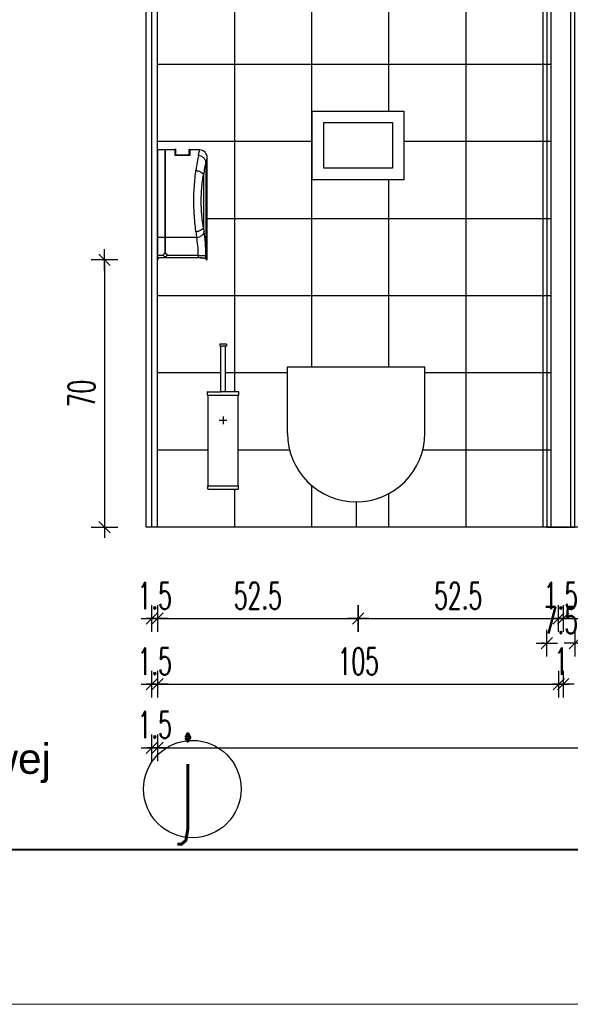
# Model space of a CAD drawing. Header units: centimetres. Extents: x -15121 to 30567, y -60641 to 0.
# Tile 62 of 256: x 6531 to 6675, y -27541 to -27283. Entities that reach past the tile are written whole.
import ezdxf

# ---------------------------------------------------------------- set-up
doc = ezdxf.new("R2010")
doc.units = ezdxf.units.CM
doc.header["$LTSCALE"] = 60
doc.layers.add('A Obramowanie', color=7, linetype='Continuous', lineweight=15, plot=False)
doc.layers.add('A Ramka', color=5, linetype='Continuous', lineweight=40)
doc.layers.add('AIKA tabelka ogólna 25', color=7, linetype='Continuous', lineweight=20)
for name, color, linetype in [('AIKA oznaczenia widoków', 30, 'Continuous'), ('AIKA powierzchnie', 6, 'Continuous'), ('AIKA sanitariaty', 7, 'Continuous'), ('AIKA TYNK', 5, 'Continuous'), ('AIKA widoki wymiarowanie', 7, 'Continuous'), ('AIKA widokowe', 7, 'Continuous'), ('AIKA zieleń', 8, 'Continuous'), ('AIKA ŚCIANA', 8, 'Continuous')]:
    doc.layers.add(name, color=color, linetype=linetype)
doc.styles.add('Annotative', font='arial.ttf')
doc.styles.add('RomanS', font='romans.shx')
doc.styles.add('wymiar', font='txt.shx', dxfattribs={"width": 0.6})
doc.dimstyles.new('Dwudziestka', dxfattribs={"dimtxt": 7, "dimasz": 0.7, "dimexe": 5, "dimexo": 0, "dimgap": 2.5, "dimtad": 1, "dimtoh": 1, "dimdec": 3, "dimrnd": 0.5, "dimdsep": 46, "dimtxsty": 'wymiar', "dimblk": 'znacznik', "dimcen": 0, "dimdle": 5, "dimse1": 1, "dimse2": 1, "dimclrd": 256, "dimclre": 256, "dimclrt": 256, "dimadec": 0, "dimazin": 0, "dimtfac": 0.4, "dimtdec": 3, "dimtix": 1, "dimtofl": 0, "dimtmove": 2, "dimatfit": 3, "dimldrblk": 'znacznik', "dimfxl": 1, "dimtolj": 1, "dimarcsym": 0})

# ---------------------------------------------------------------- blocks, each defined once
blk = doc.blocks.new('Sl szczotka widok')
at = {"layer": 'AIKA sanitariaty', "transparency": 33554610}
for p, q in [((-0.92, 18.96), (-0.93, 18.96)), ((-0.93, 18.96), (-0.93, 18.95)), ((-0.93, 18.95), (-0.93, 18.45)), ((-0.93, 18.45), (-0.93, 18.44)), ((-0.93, 18.44), (-0.92, 18.44)), ((-0.92, 18.98), (-0.91, 18.99)), ((-0.92, 18.98), (-0.92, 18.98)), ((-0.92, 18.97), (-0.92, 18.98)), ((-0.92, 18.96), (-0.92, 18.97)), ((-0.92, 18.44), (-0.92, 18.43)), ((-0.92, 18.42), (-0.92, 18.43)), ((-0.92, 18.43), (-0.92, 18.43)), ((-0.91, 18.41), (-0.92, 18.42)), ((-0.91, 18.99), (-0.9, 18.99)), ((-0.91, 18.99), (-0.91, 18.99)), ((-0.9, 18.41), (-0.91, 18.41)), ((-0.91, 18.41), (-0.91, 18.41)), ((-0.9, 19), (-0.89, 19)), ((-0.9, 18.99), (-0.9, 19)), ((-0.9, 18.4), (-0.9, 18.41)), ((-0.89, 18.4), (-0.9, 18.4)), ((-0.89, 19), (-0.88, 19)), ((-0.88, 18.4), (-0.89, 18.4)), ((-0.88, 19), (-0.88, 19)), ((0.82, 19), (-0.88, 19)), ((-0.88, 18.4), (-0.88, 18.4)), ((-0.88, 18.4), (-0.68, 18.4)), ((-0.68, 18.4), (-0.67, 18.4)), ((-0.66, 18.4), (-0.67, 18.4)), ((-0.66, 18.4), (-0.66, 18.4)), ((-0.66, 18.4), (-0.65, 18.39)), ((-0.66, 18.4), (-0.65, 18.4)), ((-0.63, 18.4), (-0.65, 18.4)), ((-0.65, 18.39), (-0.63, 18.4)), ((-0.65, 18.39), (-0.65, 18.39)), ((-0.65, 18.39), (-0.64, 18.39)), ((-0.64, 18.39), (-0.64, 18.38)), ((-0.64, 18.38), (-0.63, 18.38)), ((-0.63, 18.4), (-0.49, 18.4)), ((-0.63, 18.38), (-0.63, 18.37)), ((-0.63, 18.36), (-0.63, 18.37)), ((-0.63, 18.35), (-0.63, 18.36)), ((-0.63, 18.36), (-0.63, 18.36)), ((-0.63, 6.55), (-0.63, 18.35)), ((-0.49, 18.4), (-0.48, 18.4)), ((-0.45, 18.4), (-0.48, 18.4)), ((-0.45, 18.4), (0.22, 18.4)), ((0.22, 18.4), (0.3, 18.4)), ((0.3, 18.4), (0.3, 18.4)), ((0.37, 18.4), (0.3, 18.4)), ((0.37, 18.4), (0.37, 18.4)), ((0.49, 18.4), (0.37, 18.4)), ((0.57, 18.4), (0.49, 18.4)), ((0.57, 18.4), (0.57, 18.4)), ((0.6, 18.4), (0.57, 18.4)), ((0.57, 18.4), (0.6, 18.39)), ((0.57, 18.35), (0.57, 18.36)), ((0.57, 18.36), (0.58, 18.36)), ((0.57, 6.55), (0.57, 18.35)), ((0.59, 18.39), (0.58, 18.38)), ((0.58, 18.38), (0.58, 18.38)), ((0.58, 18.38), (0.58, 18.37)), ((0.58, 18.36), (0.58, 18.37)), ((0.6, 18.39), (0.59, 18.39)), ((0.59, 18.39), (0.59, 18.39)), ((0.61, 18.4), (0.6, 18.39)), ((0.6, 18.4), (0.61, 18.4)), ((0.62, 18.4), (0.61, 18.4)), ((0.61, 18.4), (0.61, 18.4)), ((0.62, 18.4), (0.82, 18.4)), ((0.82, 19), (0.83, 19)), ((0.82, 18.4), (0.83, 18.4)), ((0.83, 19), (0.84, 19)), ((0.83, 18.4), (0.84, 18.4)), ((0.84, 19), (0.84, 19)), ((0.84, 19), (0.85, 18.99)), ((0.84, 18.4), (0.85, 18.41)), ((0.84, 18.4), (0.84, 18.4)), ((0.85, 18.99), (0.86, 18.99)), ((0.85, 18.41), (0.86, 18.41)), ((0.86, 18.99), (0.86, 18.99)), ((0.86, 18.99), (0.86, 18.98)), ((0.86, 18.98), (0.87, 18.98)), ((0.86, 18.42), (0.87, 18.43)), ((0.86, 18.41), (0.86, 18.42)), ((0.86, 18.41), (0.86, 18.41)), ((0.87, 18.98), (0.87, 18.97)), ((0.87, 18.97), (0.87, 18.96)), ((0.87, 18.96), (0.87, 18.95)), ((0.87, 18.96), (0.87, 18.96)), ((0.87, 18.95), (0.87, 18.45)), ((0.87, 18.45), (0.87, 18.44)), ((0.87, 18.44), (0.87, 18.43)), ((0.87, 18.44), (0.87, 18.44)), ((0.87, 18.43), (0.87, 18.43)), ((-4.13, 6.45), (-4.13, 6.46)), ((-4.13, 6.46), (-4.12, 6.46)), ((-4.13, 5.65), (-4.13, 6.45)), ((-4.13, 5.64), (-4.13, 5.65)), ((-4.12, 5.64), (-4.13, 5.64)), ((-4.11, 6.49), (-4.12, 6.48)), ((-4.12, 6.48), (-4.12, 6.48)), ((-4.12, 6.48), (-4.12, 6.47)), ((-4.12, 6.46), (-4.12, 6.47)), ((-4.12, 5.63), (-4.12, 5.64)), ((-4.12, 5.62), (-4.12, 5.63)), ((-4.12, 5.63), (-4.12, 5.63)), ((-4.11, 5.61), (-4.12, 5.62)), ((-4.1, 6.49), (-4.11, 6.49)), ((-4.11, 6.49), (-4.11, 6.49)), ((-4.1, 5.61), (-4.11, 5.61)), ((-4.11, 5.61), (-4.11, 5.61)), ((-4.09, 6.5), (-4.1, 6.49)), ((-4.09, 5.6), (-4.1, 5.61)), ((-4.08, 6.5), (-4.09, 6.5)), ((-4.09, 6.5), (-4.09, 6.5)), ((-4.08, 5.6), (-4.09, 5.6)), ((-4.09, 5.6), (-4.09, 5.6)), ((-4.08, 6.5), (-4.08, 6.5)), ((-4.08, 6.5), (-0.68, 6.5)), ((-4.08, 5.6), (-4.08, 5.6)), ((-4.08, 5.6), (-3.93, 5.6)), ((-3.93, -18.15), (-3.93, 5.6)), ((3.87, 5.6), (-3.93, 5.6)), ((-0.67, 6.5), (-0.68, 6.5)), ((-0.66, 6.5), (-0.67, 6.5)), ((-0.65, 6.51), (-0.66, 6.5)), ((-0.66, 6.5), (-0.66, 6.5)), ((-0.66, 6.5), (-0.65, 6.5)), ((-0.65, 6.51), (-0.65, 6.51)), ((-0.64, 6.51), (-0.65, 6.51)), ((-0.65, 6.5), (-0.54, 6.5)), ((-0.63, 6.53), (-0.64, 6.52)), ((-0.64, 6.52), (-0.64, 6.51)), ((-0.63, 6.54), (-0.63, 6.55)), ((-0.63, 6.54), (-0.63, 6.53)), ((-0.63, 6.54), (-0.63, 6.54)), ((-0.63, 6.53), (-0.63, 6.53)), ((-0.54, 6.5), (-0.54, 6.5)), ((-0.54, 6.5), (-0.49, 6.5)), ((-0.49, 6.5), (0.5, 6.5)), ((0.53, 6.5), (0.5, 6.5)), ((0.54, 6.5), (0.53, 6.5)), ((0.6, 6.5), (0.54, 6.5)), ((0.57, 6.54), (0.57, 6.55)), ((0.58, 6.54), (0.57, 6.54)), ((0.58, 6.53), (0.58, 6.54)), ((0.58, 6.52), (0.58, 6.53)), ((0.58, 6.53), (0.58, 6.53)), ((0.59, 6.51), (0.58, 6.52)), ((0.6, 6.51), (0.59, 6.51)), ((0.59, 6.51), (0.59, 6.51)), ((0.61, 6.5), (0.6, 6.51)), ((0.6, 6.5), (0.61, 6.5)), ((0.62, 6.5), (0.61, 6.5)), ((0.61, 6.5), (0.61, 6.5)), ((4.02, 6.5), (0.62, 6.5)), ((3.87, -18.15), (3.87, 5.6)), ((3.87, 5.6), (4.02, 5.6)), ((4.02, 6.5), (4.03, 6.5)), ((4.02, 5.6), (4.03, 5.6)), ((4.03, 6.5), (4.04, 6.5)), ((4.03, 5.6), (4.04, 5.6)), ((4.04, 6.5), (4.04, 6.5)), ((4.04, 6.5), (4.05, 6.49)), ((4.04, 5.6), (4.05, 5.61)), ((4.04, 5.6), (4.04, 5.6)), ((4.05, 6.49), (4.05, 6.49)), ((4.05, 6.49), (4.06, 6.49)), ((4.05, 5.61), (4.05, 5.61)), ((4.05, 5.61), (4.06, 5.61)), ((4.06, 6.49), (4.06, 6.48)), ((4.06, 6.48), (4.07, 6.48)), ((4.06, 5.62), (4.07, 5.63)), ((4.06, 5.61), (4.06, 5.62)), ((4.07, 6.48), (4.07, 6.47)), ((4.07, 6.46), (4.07, 6.47)), ((4.07, 6.45), (4.07, 6.46)), ((4.07, 6.46), (4.07, 6.46)), ((4.07, 5.65), (4.07, 6.45)), ((4.07, 5.64), (4.07, 5.65)), ((4.07, 5.64), (4.07, 5.64)), ((4.07, 5.63), (4.07, 5.64)), ((4.07, 5.63), (4.07, 5.63)), ((0, 0), (0, -2)), ((1, -1), (-1, -1)), ((-4.03, -18.25), (-4.03, -18.24)), ((-4.03, -18.24), (-4.02, -18.24)), ((-4.03, -18.95), (-4.03, -18.25)), ((-4.03, -18.96), (-4.03, -18.95)), ((-4.02, -18.96), (-4.03, -18.96)), ((-4.01, -18.21), (-4.02, -18.22)), ((-4.02, -18.22), (-4.02, -18.22)), ((-4.02, -18.22), (-4.02, -18.23)), ((-4.02, -18.24), (-4.02, -18.23)), ((-4.02, -18.96), (-4.02, -18.97)), ((-4.02, -18.97), (-4.02, -18.98)), ((-4.02, -18.97), (-4.02, -18.97)), ((-4.02, -18.98), (-4.01, -18.99)), ((-4, -18.21), (-4.01, -18.21)), ((-4.01, -18.21), (-4.01, -18.21)), ((-4.01, -18.99), (-4, -18.99)), ((-4.01, -18.99), (-4.01, -18.99)), ((-3.99, -18.2), (-4, -18.21)), ((-4, -18.99), (-3.99, -19)), ((-3.98, -18.2), (-3.99, -18.2)), ((-3.99, -18.2), (-3.99, -18.2)), ((-3.99, -19), (-3.98, -19)), ((-3.99, -19), (-3.99, -19)), ((-3.98, -18.2), (-3.97, -18.2)), ((-3.98, -19), (-3.98, -19)), ((3.92, -19), (-3.98, -19)), ((-3.97, -18.2), (-3.96, -18.2)), ((-3.96, -18.2), (-3.95, -18.19)), ((-3.96, -18.2), (-3.96, -18.2)), ((-3.95, -18.19), (-3.95, -18.19)), ((-3.95, -18.19), (-3.94, -18.19)), ((-3.94, -18.18), (-3.93, -18.17)), ((-3.94, -18.19), (-3.94, -18.18)), ((-3.93, -18.16), (-3.93, -18.15)), ((-3.93, -18.16), (-3.93, -18.16)), ((-3.93, -18.17), (-3.93, -18.16)), ((3.87, -18.16), (-3.93, -18.16)), ((-3.93, -18.17), (-3.93, -18.17)), ((3.87, -18.16), (3.87, -18.15)), ((3.88, -18.16), (3.87, -18.16)), ((3.88, -18.17), (3.88, -18.16)), ((3.88, -18.18), (3.88, -18.17)), ((3.88, -18.17), (3.88, -18.17)), ((3.89, -18.19), (3.88, -18.18)), ((3.9, -18.19), (3.89, -18.19)), ((3.89, -18.19), (3.89, -18.19)), ((3.91, -18.2), (3.9, -18.19)), ((3.92, -18.2), (3.91, -18.2)), ((3.91, -18.2), (3.91, -18.2)), ((3.93, -18.2), (3.92, -18.2)), ((3.92, -19), (3.93, -19)), ((3.94, -18.2), (3.93, -18.2)), ((3.93, -19), (3.94, -19)), ((3.94, -18.2), (3.94, -18.2)), ((3.95, -18.21), (3.94, -18.2)), ((3.94, -19), (3.95, -18.99)), ((3.94, -19), (3.94, -19)), ((3.95, -18.21), (3.95, -18.21)), ((3.96, -18.21), (3.95, -18.21)), ((3.95, -18.99), (3.96, -18.99)), ((3.95, -18.99), (3.95, -18.99)), ((3.96, -18.22), (3.96, -18.21)), ((3.97, -18.22), (3.96, -18.22)), ((3.96, -18.98), (3.97, -18.97)), ((3.96, -18.99), (3.96, -18.98)), ((3.97, -18.23), (3.97, -18.22)), ((3.97, -18.24), (3.97, -18.23)), ((3.97, -18.25), (3.97, -18.24)), ((3.97, -18.24), (3.97, -18.24)), ((3.97, -18.95), (3.97, -18.25)), ((3.97, -18.96), (3.97, -18.95)), ((3.97, -18.97), (3.97, -18.96)), ((3.97, -18.96), (3.97, -18.96)), ((3.97, -18.97), (3.97, -18.97))]:
    blk.add_line(p, q, dxfattribs=at)
blk = doc.blocks.new('Sl dozownik papieru bok')
at = {"layer": 'AIKA sanitariaty', "extrusion": (0, 1, 0)}
for p, q in [((0, 11.44), (0, -11.44)), ((1.95, 11.44), (0, 11.44)), ((1.95, 11.44), (1.95, -11.44)), ((2, -11.41), (2, 11.39)), ((2.05, -11.44), (2.05, 11.44)), ((4.5, 11.44), (2.05, 11.44)), ((4.5, 11.49), (4.5, 10.05)), ((4.8, 10.2), (4.8, 11.49)), ((8.2, 11.49), (8.2, 10.2)), ((8.5, 10.05), (8.5, 11.49)), ((11, 11.44), (8.5, 11.44)), ((4.5, 10.05), (4.65, 10.05)), ((4.65, 10.05), (8.35, 10.05)), ((8.35, 10.05), (8.5, 10.05)), ((12.67, 8.16), (12.67, -17.02)), ((13, -6.06), (13, 9.44)), ((12.01, 4.81), (12.01, -8.73)), ((13, -9.06), (13, -6.36)), ((13, -17.36), (13, -9.36)), ((0, -11.44), (0, -16.18)), ((1.95, -11.44), (0, -11.44)), ((1.95, -11.44), (1.95, -15.63)), ((2, -15.6), (2, -11.41)), ((10.22, -11.44), (2.05, -11.44)), ((2.05, -15.63), (2.05, -11.44)), ((0, -16.18), (0, -16.73)), ((1.57, -16.18), (0, -16.18)), ((0, -17.36), (0, -16.73)), ((0, -16.73), (1.95, -16.73)), ((0.1, -17.36), (0, -17.36)), ((0.1, -16.75), (10.64, -16.75)), ((0.1, -17.36), (0.1, -16.75)), ((1.95, -16.5), (1.95, -16.73)), ((2, -16.74), (2, -16.53)), ((2.05, -16.73), (2.05, -16.5)), ((2.05, -16.73), (10.64, -16.73)), ((10.64, -16.18), (2.43, -16.18)), ((10.64, -16.18), (12.61, -16.18)), ((10.64, -16.18), (10.64, -16.73)), ((12.61, -16.98), (12.61, -16.18)), ((13, -17.36), (12.9, -17.36))]:
    blk.add_line(p, q, dxfattribs=at)
at = {"layer": 'AIKA sanitariaty'}
blk.add_line((4.8, 10.2), (8.2, 10.2), dxfattribs=at)
for centre, radius, start, end in [((1.95, 11.39), 0.05, 0, 90), ((2.05, 11.39), 0.05, 90, 180), ((4.65, 11.49), 0.15, 0, 180), ((8.35, 11.49), 0.15, 0, 180), ((11, 9.44), 2, 0, 90), ((2, -16.06), 0.446, 196.352, 263.5691), ((2, -16.06), 0.446, 276.4309, 343.648)]:
    blk.add_arc(centre, radius, start, end, dxfattribs=at)
for centre, major_axis, ratio, start_param, end_param in [((11.55, -1.96), (0, -13.4), 0.141078, 3.616913, 4.070164), ((13.53, -1.96), (0, 11.4), 0.165828, 0.471862, 0.935057), ((11.55, -1.96), (0, -13.4), 0.141078, 5.354614, 5.498691), ((10.22, -10.03), (1.97, 0.33), 0.702921, 4.596141, 6.051104), ((13.53, -1.96), (0, 11.4), 0.165828, 2.206536, 2.357098), ((11.17, -16.18), (0, 8.7), 0.165828, 4.712389, 5.498691), ((1.95, -11.41), (0.05, 0), 0.707745, 4.712389, 6.283185), ((2.05, -11.41), (-0.05, 0), 0.707745, 0, 1.570796), ((9.2, -16.18), (0, -6.7), 0.215329, 1.570796, 2.357098), ((13.48, 27.64), (0, -45), 0.165828, 6.153694, 6.160974), ((13.58, 27.64), (0, -45), 0.165828, 6.153328, 6.160657)]:
    blk.add_ellipse(centre, major_axis=major_axis, ratio=ratio, start_param=start_param, end_param=end_param, dxfattribs=at)
for points, knots in [([(10.69, 9.96), (10.72, 10.13), (10.76, 10.29), (10.85, 10.75), (10.9, 11), (10.97, 11.3), (10.99, 11.38), (11, 11.43), (11, 11.44), (11, 11.44)], [665.068332, 665.068332, 665.068332, 665.068332, 674.873359, 674.873359, 696.15174, 696.15174, 712.840829, 712.840829, 719.36757, 719.36757, 719.36757, 719.36757]), ([(12.67, 8.2), (12.65, 8.43), (12.58, 8.66), (12.35, 9.08), (12.19, 9.28), (11.81, 9.59), (11.61, 9.72), (11.16, 9.89), (10.93, 9.94), (10.69, 9.96), (10.69, 9.96), (10.69, 9.96)], [0, 0, 0, 0, 7.811334, 7.811334, 15.623566, 15.623566, 22.812435, 22.812435, 29.999926, 29.999926, 30.008028, 30.008028, 30.008028, 30.008028]), ([(12.67, 8.16), (12.71, 8.31), (12.74, 8.46), (12.84, 8.86), (12.9, 9.06), (12.97, 9.32), (12.99, 9.39), (13, 9.44), (13, 9.44), (13, 9.44)], [664.576978, 664.576978, 664.576978, 664.576978, 674.873359, 674.873359, 696.15174, 696.15174, 712.840829, 712.840829, 719.36757, 719.36757, 719.36757, 719.36757]), ([(12.67, 8.2), (12.67, 8.19), (12.67, 8.19), (12.67, 8.18), (12.67, 8.17), (12.67, 8.16)], [25.154736, 25.154736, 25.154736, 25.154736, 25.2068571, 25.2068571, 25.5412471, 25.5412471, 25.5412471, 25.5412471]), ([(10.04, -9.98), (9.98, -9.57), (9.93, -9.14), (9.8, -7.96), (9.72, -7.18), (9.63, -5.96), (9.6, -5.53), (9.55, -4.67), (9.54, -4.24), (9.5, -3.19), (9.49, -2.57), (9.49, -1.96), (9.49, -1.09), (9.51, -0.22), (9.59, 1.48), (9.64, 2.32), (9.77, 3.81), (9.84, 4.48), (9.96, 5.44), (10, 5.76), (10.04, 6.07)], [645.898161, 645.898161, 645.898161, 645.898161, 659.198751, 659.198751, 681.041528, 681.041528, 692.345125, 692.345125, 703.648717, 703.648717, 719.365815, 719.365815, 719.365815, 741.542046, 741.542046, 763.718271, 763.718271, 782.93566, 782.93566, 792.832229, 792.832229, 792.832229, 792.832229]), ([(10.04, 6.07), (10.04, 6.07), (10.04, 6.07), (10.05, 6.07), (10.05, 6.07), (10.07, 6.07), (10.07, 6.07), (10.09, 6.06), (10.11, 6.06), (10.14, 6.06), (10.17, 6.05), (10.25, 6.04), (10.3, 6.03), (10.45, 6.01), (10.55, 5.98), (10.85, 5.9), (11.03, 5.82), (11.41, 5.63), (11.59, 5.49), (11.86, 5.2), (11.96, 5.05), (12, 4.89)], [-0.008999, -0.008999, -0.008999, -0.008999, 0, 0, 0.195131, 0.195131, 0.390205, 0.390205, 0.780355, 0.780355, 1.560665, 1.560665, 3.121408, 3.121408, 6.243965, 6.243965, 12.498055, 12.498055, 20.307105, 20.307105, 28.11533, 28.11533, 28.11533, 28.11533]), ([(12, -8.81), (11.94, -8.45), (11.88, -8.07), (11.74, -7.06), (11.66, -6.4), (11.57, -5.36), (11.54, -5), (11.49, -4.27), (11.47, -3.9), (11.44, -3.01), (11.42, -2.48), (11.42, -1.96), (11.42, -1.22), (11.45, -0.48), (11.52, 0.97), (11.58, 1.68), (11.72, 2.95), (11.79, 3.52), (11.91, 4.35), (11.96, 4.62), (12, 4.89)], [645.629, 645.629, 645.629, 645.629, 659.198751, 659.198751, 681.041528, 681.041528, 692.345125, 692.345125, 703.648717, 703.648717, 719.365815, 719.365815, 719.365815, 741.542046, 741.542046, 763.718271, 763.718271, 782.93566, 782.93566, 793.101387, 793.101387, 793.101387, 793.101387]), ([(12, 4.89), (12, 4.89), (12, 4.89), (12, 4.88), (12, 4.87), (12, 4.86), (12.01, 4.85), (12.01, 4.83), (12.01, 4.82), (12.01, 4.81)], [125.169211, 125.169211, 125.169211, 125.169211, 125.262842, 125.262842, 125.558179, 125.558179, 125.889339, 125.889339, 126.290447, 126.290447, 126.290447, 126.290447]), ([(13, -6.36), (13, -6.34), (13, -6.32), (13, -6.28), (13, -6.26), (13, -6.22), (13, -6.21), (13, -6.17), (13, -6.16), (13, -6.13), (13, -6.12), (13, -6.1), (13, -6.09), (13, -6.07), (13, -6.07), (13, -6.06), (13, -6.06), (13, -6.06)], [9.040508, 9.040508, 9.040508, 9.040508, 9.60554, 9.60554, 10.170572, 10.170572, 10.735604, 10.735604, 11.300635, 11.300635, 11.865667, 11.865667, 12.430699, 12.430699, 12.995731, 12.995731, 13.560763, 13.560763, 13.560763, 13.560763]), ([(12, -8.81), (11.96, -8.97), (11.86, -9.12), (11.59, -9.41), (11.41, -9.54), (11.03, -9.74), (10.85, -9.81), (10.55, -9.9), (10.45, -9.92), (10.3, -9.95), (10.25, -9.96), (10.17, -9.97), (10.14, -9.97), (10.11, -9.98), (10.09, -9.98), (10.07, -9.98), (10.07, -9.98), (10.05, -9.98), (10.05, -9.98), (10.04, -9.98), (10.04, -9.98), (10.04, -9.98)], [0, 0, 0, 0, 7.812705, 7.812705, 15.626234, 15.626234, 21.883911, 21.883911, 25.00826, 25.00826, 26.569898, 26.569898, 27.350657, 27.350657, 27.74103, 27.74103, 27.936216, 27.936216, 28.131463, 28.131463, 28.140466, 28.140466, 28.140466, 28.140466]), ([(12.01, -8.73), (12.01, -8.74), (12.01, -8.76), (12, -8.78), (12, -8.79), (12, -8.8), (12, -8.81), (12, -8.81)], [0, 0, 0, 0, 0.4713843, 0.4713843, 0.7522977, 0.7522977, 0.8768388, 0.8768388, 0.8768388, 0.8768388]), ([(13, -9.36), (13, -9.36), (13, -9.36), (13, -9.35), (13, -9.34), (13, -9.33), (13, -9.32), (13, -9.3), (13, -9.28), (13, -9.26), (13, -9.24), (13, -9.21), (13, -9.19), (13, -9.15), (13, -9.14), (13, -9.1), (13, -9.08), (13, -9.06)], [4.520254, 4.520254, 4.520254, 4.520254, 5.085286, 5.085286, 5.650318, 5.650318, 6.215349, 6.215349, 6.780381, 6.780381, 7.345413, 7.345413, 7.910445, 7.910445, 8.475477, 8.475477, 9.040508, 9.040508, 9.040508, 9.040508]), ([(1.57, -16.18), (1.56, -16.13), (1.55, -16.07), (1.56, -15.96), (1.58, -15.91), (1.63, -15.81), (1.67, -15.77), (1.74, -15.7), (1.78, -15.68), (1.86, -15.64), (1.91, -15.63), (1.95, -15.63)], [0, 0, 0, 0, 1.67973, 1.67973, 3.345317, 3.345317, 5.029283, 5.029283, 6.356617, 6.356617, 7.680543, 7.680543, 7.680543, 7.680543]), ([(1.95, -15.63), (1.95, -15.63), (1.95, -15.63), (1.96, -15.63), (1.96, -15.63), (1.96, -15.63), (1.97, -15.63), (1.97, -15.62), (1.98, -15.62), (1.99, -15.62), (1.99, -15.61), (2, -15.61), (2, -15.61), (2, -15.6), (2, -15.6), (2, -15.6)], [0, 0, 0, 0, 0.0386857, 0.0386857, 0.0913353, 0.0913353, 0.2058954, 0.2058954, 0.3596081, 0.3596081, 0.5465586, 0.5465586, 0.7588633, 0.7588633, 0.8308353, 0.8308353, 0.8308353, 0.8308353]), ([(2, -16.53), (2, -16.53), (2, -16.52), (1.99, -16.52), (1.99, -16.51), (1.98, -16.51), (1.97, -16.51), (1.96, -16.5), (1.96, -16.5), (1.96, -16.5), (1.95, -16.5), (1.95, -16.5), (1.95, -16.5), (1.95, -16.5)], [0.0002596, 0.0002596, 0.0002596, 0.0002596, 0.229786, 0.229786, 0.4547161, 0.4547161, 0.6651443, 0.6651443, 0.7616079, 0.7616079, 0.8255576, 0.8255576, 0.8366718, 0.8366718, 0.8366718, 0.8366718]), ([(1.95, -16.73), (1.96, -16.73), (1.96, -16.73), (1.98, -16.73), (1.98, -16.73), (1.99, -16.73), (1.99, -16.73), (2, -16.73), (2, -16.74), (2, -16.74)], [1.517308, 1.517308, 1.517308, 1.517308, 1.7062116, 1.7062116, 1.8951152, 1.8951152, 2.0855545, 2.0855545, 2.2759938, 2.2759938, 2.2759938, 2.2759938]), ([(2, -15.6), (2, -15.6), (2, -15.6), (2, -15.61), (2.01, -15.61), (2.01, -15.62), (2.02, -15.62), (2.03, -15.62), (2.03, -15.63), (2.04, -15.63), (2.04, -15.63), (2.05, -15.63), (2.05, -15.63), (2.05, -15.63), (2.05, -15.63), (2.05, -15.63)], [0.2918775, 0.2918775, 0.2918775, 0.2918775, 0.3960463, 0.3960463, 0.6263589, 0.6263589, 0.8143675, 0.8143675, 0.9971347, 0.9971347, 1.063857, 1.063857, 1.0956106, 1.0956106, 1.1232919, 1.1232919, 1.1232919, 1.1232919]), ([(2.05, -16.5), (2.05, -16.5), (2.05, -16.5), (2.04, -16.5), (2.04, -16.5), (2.04, -16.5), (2.03, -16.5), (2.02, -16.51), (2.02, -16.51), (2.01, -16.52), (2.01, -16.52), (2, -16.52), (2, -16.53), (2, -16.53)], [0.8160481, 0.8160481, 0.8160481, 0.8160481, 0.8455755, 0.8455755, 0.9154752, 0.9154752, 1.0346429, 1.0346429, 1.252889, 1.252889, 1.456001, 1.456001, 1.6530857, 1.6530857, 1.6530857, 1.6530857]), ([(2, -16.74), (2, -16.74), (2, -16.73), (2.01, -16.73), (2.01, -16.73), (2.02, -16.73), (2.02, -16.73), (2.04, -16.73), (2.04, -16.73), (2.05, -16.73)], [2.2759326, 2.2759326, 2.2759326, 2.2759326, 2.467066, 2.467066, 2.6581995, 2.6581995, 2.8464085, 2.8464085, 3.0346176, 3.0346176, 3.0346176, 3.0346176]), ([(2.05, -15.63), (2.11, -15.64), (2.17, -15.65), (2.27, -15.71), (2.31, -15.75), (2.39, -15.84), (2.41, -15.89), (2.44, -15.98), (2.45, -16.02), (2.45, -16.1), (2.44, -16.14), (2.43, -16.18)], [0, 0, 0, 0, 1.776792, 1.776792, 3.535319, 3.535319, 5.25857, 5.25857, 6.469223, 6.469223, 7.686222, 7.686222, 7.686222, 7.686222]), ([(10.64, -16.73), (10.77, -16.73), (10.9, -16.73), (11.16, -16.74), (11.28, -16.75), (11.53, -16.76), (11.65, -16.77), (11.86, -16.8), (11.96, -16.81), (12.14, -16.84), (12.23, -16.85), (12.37, -16.89), (12.44, -16.9), (12.54, -16.94), (12.58, -16.95), (12.61, -16.97), (12.61, -16.98), (12.61, -16.98)], [60.506898, 60.506898, 60.506898, 60.506898, 64.273678, 64.273678, 68.040459, 68.040459, 71.80724, 71.80724, 75.574021, 75.574021, 79.379576, 79.379576, 83.185131, 83.185131, 86.990686, 86.990686, 87.56164, 87.56164, 87.56164, 87.56164]), ([(10.64, -16.75), (10.76, -16.75), (10.88, -16.75), (11.13, -16.76), (11.25, -16.76), (11.48, -16.78), (11.6, -16.79), (11.8, -16.81), (11.9, -16.82), (12.07, -16.85), (12.15, -16.86), (12.29, -16.89), (12.35, -16.91), (12.45, -16.94), (12.48, -16.96), (12.51, -16.98), (12.51, -16.98), (12.52, -16.98)], [0, 0, 0, 0, 3.57835, 3.57835, 7.156699, 7.156699, 10.735049, 10.735049, 14.313398, 14.313398, 17.928234, 17.928234, 21.54307, 21.54307, 25.157906, 25.157906, 25.699958, 25.699958, 25.699958, 25.699958]), ([(12.57, -17.02), (12.6, -17.05), (12.63, -17.08), (12.7, -17.16), (12.75, -17.21), (12.82, -17.28), (12.85, -17.31), (12.89, -17.35), (12.9, -17.36), (12.9, -17.36)], [7.773219, 7.773219, 7.773219, 7.773219, 14.844533, 14.844533, 29.689066, 29.689066, 44.5336, 44.5336, 59.378133, 59.378133, 59.378133, 59.378133]), ([(12.67, -17.02), (12.7, -17.05), (12.73, -17.08), (12.8, -17.16), (12.85, -17.21), (12.92, -17.28), (12.95, -17.31), (12.99, -17.35), (13, -17.36), (13, -17.36)], [7.774572, 7.774572, 7.774572, 7.774572, 14.878773, 14.878773, 29.757545, 29.757545, 44.636318, 44.636318, 59.515091, 59.515091, 59.515091, 59.515091])]:
    blk.add_open_spline(points, degree=3, knots=knots, dxfattribs=at)
blk = doc.blocks.new('znacznik')
at = {"color": 0}
for points in [[(0, -5), (0, 5)], [(-4, 0), (4, 0)]]:
    blk.add_lwpolyline(points, dxfattribs=at)
at = {"color": 1}
blk.add_lwpolyline([(-2.12, -2.12), (2.12, 2.12)], dxfattribs=at)
blk = doc.blocks.new('*D6125')
at = {"layer": 'AIKA widoki wymiarowanie', "lineweight": -2, "transparency": 16777216}
for p, q in [((6564.68, -27440.11), (6563.98, -27440.11)), ((6567.58, -27440.11), (6568.28, -27440.11))]:
    blk.add_line(p, q, dxfattribs=at)
at = {"layer": 'Defpoints', "color": 0, "transparency": 16777216}
for p in [(6565.38, -27416.17), (6566.88, -27416.17), (6566.88, -27440.11)]:
    blk.add_point(p, dxfattribs=at)
at = {"layer": 'AIKA widoki wymiarowanie', "lineweight": -2, "transparency": 16777216, "xscale": 0.7, "yscale": 0.7, "zscale": 0.7}
blk.add_blockref('znacznik', (6565.38, -27440.11), dxfattribs=at)
at = {"layer": 'AIKA widoki wymiarowanie', "lineweight": -2, "transparency": 16777216, "xscale": 0.7, "yscale": 0.7, "zscale": 0.7, "rotation": 180}
blk.add_blockref('znacznik', (6566.88, -27440.11), dxfattribs=at)
at = {"layer": 'AIKA widoki wymiarowanie', "transparency": 16777216, "insert": (6566.13, -27434.11), "char_height": 7, "attachment_point": 5, "style": 'wymiar'}
blk.add_mtext('\\A1;1.5', dxfattribs=at)
blk = doc.blocks.new('*D6126')
at = {"layer": 'AIKA widoki wymiarowanie', "lineweight": -2, "transparency": 16777216}
blk.add_line((6567.58, -27440.11), (6618.69, -27440.11), dxfattribs=at)
at = {"layer": 'Defpoints', "color": 0, "transparency": 16777216}
for p in [(6619.39, -27374.17), (6566.88, -27416.17), (6619.39, -27440.11)]:
    blk.add_point(p, dxfattribs=at)
at = {"layer": 'AIKA widoki wymiarowanie', "lineweight": -2, "transparency": 16777216, "xscale": 0.7, "yscale": 0.7, "zscale": 0.7, "rotation": 180}
blk.add_blockref('znacznik', (6566.88, -27440.11), dxfattribs=at)
at = {"layer": 'AIKA widoki wymiarowanie', "lineweight": -2, "transparency": 16777216, "xscale": 0.7, "yscale": 0.7, "zscale": 0.7}
blk.add_blockref('znacznik', (6619.39, -27440.11), dxfattribs=at)
at = {"layer": 'AIKA widoki wymiarowanie', "transparency": 16777216, "insert": (6593.13, -27434.11), "char_height": 7, "attachment_point": 5, "style": 'wymiar'}
blk.add_mtext('\\A1;52.5', dxfattribs=at)
blk = doc.blocks.new('*D6127')
at = {"layer": 'AIKA widoki wymiarowanie', "lineweight": -2, "transparency": 16777216}
blk.add_line((6620.09, -27440.11), (6671.15, -27440.11), dxfattribs=at)
at = {"layer": 'Defpoints', "color": 0, "transparency": 16777216}
for p in [(6619.39, -27374.17), (6671.85, -27385.79), (6671.85, -27440.11)]:
    blk.add_point(p, dxfattribs=at)
at = {"layer": 'AIKA widoki wymiarowanie', "lineweight": -2, "transparency": 16777216, "xscale": 0.7, "yscale": 0.7, "zscale": 0.7, "rotation": 180}
blk.add_blockref('znacznik', (6619.39, -27440.11), dxfattribs=at)
at = {"layer": 'AIKA widoki wymiarowanie', "lineweight": -2, "transparency": 16777216, "xscale": 0.7, "yscale": 0.7, "zscale": 0.7}
blk.add_blockref('znacznik', (6671.85, -27440.11), dxfattribs=at)
at = {"layer": 'AIKA widoki wymiarowanie', "transparency": 16777216, "insert": (6645.62, -27434.11), "char_height": 7, "attachment_point": 5, "style": 'wymiar'}
blk.add_mtext('\\A1;52.5', dxfattribs=at)
blk = doc.blocks.new('*D6128')
at = {"layer": 'AIKA widoki wymiarowanie', "lineweight": -2, "transparency": 16777216}
for p, q in [((6671.15, -27440.11), (6670.45, -27440.11)), ((6673.85, -27440.11), (6674.55, -27440.11))]:
    blk.add_line(p, q, dxfattribs=at)
at = {"layer": 'Defpoints', "color": 0, "transparency": 16777216}
for p in [(6671.85, -27385.79), (6673.15, -27395.97), (6673.15, -27440.11)]:
    blk.add_point(p, dxfattribs=at)
at = {"layer": 'AIKA widoki wymiarowanie', "lineweight": -2, "transparency": 16777216, "xscale": 0.7, "yscale": 0.7, "zscale": 0.7}
blk.add_blockref('znacznik', (6671.85, -27440.11), dxfattribs=at)
at = {"layer": 'AIKA widoki wymiarowanie', "lineweight": -2, "transparency": 16777216, "xscale": 0.7, "yscale": 0.7, "zscale": 0.7, "rotation": 180}
blk.add_blockref('znacznik', (6673.15, -27440.11), dxfattribs=at)
at = {"layer": 'AIKA widoki wymiarowanie', "transparency": 16777216, "insert": (6672.5, -27434.11), "char_height": 7, "attachment_point": 5, "style": 'wymiar'}
blk.add_mtext('\\A1;1.5', dxfattribs=at)
blk = doc.blocks.new('*D6129')
at = {"layer": 'AIKA widoki wymiarowanie', "lineweight": -2, "transparency": 16777216}
blk.add_line((6673.85, -27440.11), (6724.92, -27440.11), dxfattribs=at)
at = {"layer": 'Defpoints', "color": 0, "transparency": 16777216}
for p in [(6725.62, -27374.17), (6673.15, -27395.97), (6725.62, -27440.11)]:
    blk.add_point(p, dxfattribs=at)
at = {"layer": 'AIKA widoki wymiarowanie', "lineweight": -2, "transparency": 16777216, "xscale": 0.7, "yscale": 0.7, "zscale": 0.7, "rotation": 180}
blk.add_blockref('znacznik', (6673.15, -27440.11), dxfattribs=at)
at = {"layer": 'AIKA widoki wymiarowanie', "lineweight": -2, "transparency": 16777216, "xscale": 0.7, "yscale": 0.7, "zscale": 0.7}
blk.add_blockref('znacznik', (6725.62, -27440.11), dxfattribs=at)
at = {"layer": 'AIKA widoki wymiarowanie', "transparency": 16777216, "insert": (6699.39, -27434.11), "char_height": 7, "attachment_point": 5, "style": 'wymiar'}
blk.add_mtext('\\A1;52.5', dxfattribs=at)
blk = doc.blocks.new('*D6138')
at = {"layer": 'AIKA widoki wymiarowanie', "lineweight": -2, "transparency": 16777216}
blk.add_line((6552.96, -27346.87), (6552.96, -27415.47), dxfattribs=at)
at = {"layer": 'Defpoints', "color": 0, "transparency": 16777216}
for p in [(6579.88, -27346.17), (6552.96, -27416.17), (6579.88, -27416.17)]:
    blk.add_point(p, dxfattribs=at)
at = {"layer": 'AIKA widoki wymiarowanie', "lineweight": -2, "transparency": 16777216, "xscale": 0.7, "yscale": 0.7, "zscale": 0.7}
for p, rotation in [((6552.96, -27346.17), 90), ((6552.96, -27416.17), 270)]:
    blk.add_blockref('znacznik', p, dxfattribs=dict(at, rotation=rotation))
at = {"layer": 'AIKA widoki wymiarowanie', "transparency": 16777216, "insert": (6546.96, -27381.17), "char_height": 7, "attachment_point": 5, "rotation": 90, "style": 'wymiar'}
blk.add_mtext('\\A1;70', dxfattribs=at)
blk = doc.blocks.new('*D5939')
at = {"layer": 'AIKA widoki wymiarowanie', "lineweight": -2, "transparency": 16777216}
for p, q in [((6564.68, -27457.3), (6563.98, -27457.3)), ((6567.58, -27457.3), (6568.28, -27457.3))]:
    blk.add_line(p, q, dxfattribs=at)
at = {"layer": 'Defpoints', "color": 0, "transparency": 16777216}
for p in [(6565.38, -27416.17), (6566.88, -27416.17), (6566.88, -27457.3)]:
    blk.add_point(p, dxfattribs=at)
at = {"layer": 'AIKA widoki wymiarowanie', "lineweight": -2, "transparency": 16777216, "xscale": 0.7, "yscale": 0.7, "zscale": 0.7}
blk.add_blockref('znacznik', (6565.38, -27457.3), dxfattribs=at)
at = {"layer": 'AIKA widoki wymiarowanie', "lineweight": -2, "transparency": 16777216, "xscale": 0.7, "yscale": 0.7, "zscale": 0.7, "rotation": 180}
blk.add_blockref('znacznik', (6566.88, -27457.3), dxfattribs=at)
at = {"layer": 'AIKA widoki wymiarowanie', "transparency": 16777216, "insert": (6566.13, -27451.3), "char_height": 7, "attachment_point": 5, "style": 'wymiar'}
blk.add_mtext('\\A1;1.5', dxfattribs=at)
blk = doc.blocks.new('*D6139')
at = {"layer": 'AIKA widoki wymiarowanie', "lineweight": -2, "transparency": 16777216}
blk.add_line((6567.58, -27457.3), (6671.3, -27457.3), dxfattribs=at)
at = {"layer": 'Defpoints', "color": 0, "transparency": 16777216}
for p in [(6672, -27395.97), (6566.88, -27416.17), (6672, -27457.3)]:
    blk.add_point(p, dxfattribs=at)
at = {"layer": 'AIKA widoki wymiarowanie', "lineweight": -2, "transparency": 16777216, "xscale": 0.7, "yscale": 0.7, "zscale": 0.7, "rotation": 180}
blk.add_blockref('znacznik', (6566.88, -27457.3), dxfattribs=at)
at = {"layer": 'AIKA widoki wymiarowanie', "lineweight": -2, "transparency": 16777216, "xscale": 0.7, "yscale": 0.7, "zscale": 0.7}
blk.add_blockref('znacznik', (6672, -27457.3), dxfattribs=at)
at = {"layer": 'AIKA widoki wymiarowanie', "transparency": 16777216, "insert": (6619.44, -27451.3), "char_height": 7, "attachment_point": 5, "style": 'wymiar'}
blk.add_mtext('\\A1;105', dxfattribs=at)
blk = doc.blocks.new('*D6140')
at = {"layer": 'AIKA widoki wymiarowanie', "lineweight": -2, "transparency": 16777216}
for p, q in [((6671.3, -27457.3), (6670.6, -27457.3)), ((6673.85, -27457.3), (6674.55, -27457.3))]:
    blk.add_line(p, q, dxfattribs=at)
at = {"layer": 'Defpoints', "color": 0, "transparency": 16777216}
for p in [(6672, -27395.97), (6673.15, -27395.97), (6673.15, -27457.3)]:
    blk.add_point(p, dxfattribs=at)
at = {"layer": 'AIKA widoki wymiarowanie', "lineweight": -2, "transparency": 16777216, "xscale": 0.7, "yscale": 0.7, "zscale": 0.7}
blk.add_blockref('znacznik', (6672, -27457.3), dxfattribs=at)
at = {"layer": 'AIKA widoki wymiarowanie', "lineweight": -2, "transparency": 16777216, "xscale": 0.7, "yscale": 0.7, "zscale": 0.7, "rotation": 180}
blk.add_blockref('znacznik', (6673.15, -27457.3), dxfattribs=at)
at = {"layer": 'AIKA widoki wymiarowanie', "transparency": 16777216, "insert": (6672.58, -27451.3), "char_height": 7, "attachment_point": 5, "style": 'wymiar'}
blk.add_mtext('\\A1;1', dxfattribs=at)
blk = doc.blocks.new('*D6146')
at = {"layer": 'AIKA widoki wymiarowanie', "lineweight": -2, "transparency": 16777216}
for p, q in [((6564.68, -27473.93), (6563.98, -27473.93)), ((6567.58, -27473.93), (6568.28, -27473.93))]:
    blk.add_line(p, q, dxfattribs=at)
at = {"layer": 'Defpoints', "color": 0, "transparency": 16777216}
for p in [(6565.38, -27416.17), (6566.88, -27416.17), (6566.88, -27473.93)]:
    blk.add_point(p, dxfattribs=at)
at = {"layer": 'AIKA widoki wymiarowanie', "lineweight": -2, "transparency": 16777216, "xscale": 0.7, "yscale": 0.7, "zscale": 0.7}
blk.add_blockref('znacznik', (6565.38, -27473.93), dxfattribs=at)
at = {"layer": 'AIKA widoki wymiarowanie', "lineweight": -2, "transparency": 16777216, "xscale": 0.7, "yscale": 0.7, "zscale": 0.7, "rotation": 180}
blk.add_blockref('znacznik', (6566.88, -27473.93), dxfattribs=at)
at = {"layer": 'AIKA widoki wymiarowanie', "transparency": 16777216, "insert": (6566.13, -27467.93), "char_height": 7, "attachment_point": 5, "style": 'wymiar'}
blk.add_mtext('\\A1;1.5', dxfattribs=at)
blk = doc.blocks.new('*D6147')
at = {"layer": 'AIKA widoki wymiarowanie', "lineweight": -2, "transparency": 16777216}
blk.add_line((6567.58, -27473.93), (6990.18, -27473.93), dxfattribs=at)
at = {"layer": 'Defpoints', "color": 0, "transparency": 16777216}
for p in [(6566.88, -27416.17), (6990.88, -27416.17), (6990.88, -27473.93)]:
    blk.add_point(p, dxfattribs=at)
at = {"layer": 'AIKA widoki wymiarowanie', "lineweight": -2, "transparency": 16777216, "xscale": 0.7, "yscale": 0.7, "zscale": 0.7, "rotation": 180}
blk.add_blockref('znacznik', (6566.88, -27473.93), dxfattribs=at)
at = {"layer": 'AIKA widoki wymiarowanie', "lineweight": -2, "transparency": 16777216, "xscale": 0.7, "yscale": 0.7, "zscale": 0.7}
blk.add_blockref('znacznik', (6990.88, -27473.93), dxfattribs=at)
at = {"layer": 'AIKA widoki wymiarowanie', "transparency": 16777216, "insert": (6778.88, -27467.93), "char_height": 7, "attachment_point": 5, "style": 'wymiar'}
blk.add_mtext('\\A1;424', dxfattribs=at)
blk = doc.blocks.new('*D7274')
at = {"layer": 'AIKA zieleń', "lineweight": -2}
for p, q in [((6668.15, -27446.55), (6667.45, -27446.55)), ((6676.85, -27446.55), (6677.55, -27446.55))]:
    blk.add_line(p, q, dxfattribs=at)
at = {"layer": 'Defpoints', "color": 0}
for p in [(6668.85, -27400.96), (6676.15, -27400.96), (6676.15, -27446.55)]:
    blk.add_point(p, dxfattribs=at)
at = {"layer": 'AIKA zieleń', "linetype": 'ByBlock', "lineweight": -2, "xscale": 0.7, "yscale": 0.7, "zscale": 0.7}
blk.add_blockref('znacznik', (6668.85, -27446.55), dxfattribs=at)
at = {"layer": 'AIKA zieleń', "linetype": 'ByBlock', "lineweight": -2, "xscale": 0.7, "yscale": 0.7, "zscale": 0.7, "rotation": 180}
blk.add_blockref('znacznik', (6676.15, -27446.55), dxfattribs=at)
at = {"layer": 'AIKA zieleń', "insert": (6672.5, -27440.55), "char_height": 7, "attachment_point": 5, "style": 'wymiar'}
blk.add_mtext('\\A1;7.5', dxfattribs=at)

msp = doc.modelspace()

# ---------------------------------------------------------------- linework, layer by layer
at = {"layer": 'A Obramowanie', "transparency": 33554610}
msp.add_lwpolyline([(8155.9272, -27541.1294), (5922.788, -27541.1294), (5922.788, -25975.0194), (8155.9272, -25975.0194)], close=True, dxfattribs=at)
at = {"layer": 'A Ramka', "transparency": 33554610}
msp.add_lwpolyline([(8118.3323, -26015.5744), (5960.3829, -26015.5744), (5960.3829, -27500.5744), (8118.3323, -27500.5744)], close=True, dxfattribs=at)
at = {"layer": 'AIKA oznaczenia widoków'}
msp.add_circle((6575.9751, -27484.7595), 12.7586, dxfattribs=at)
at = {"layer": 'AIKA powierzchnie', "color": 2}
msp.add_lwpolyline([(6566.8783, -27115.1684), (6990.8783, -27115.1684), (6990.8783, -27416.1684), (6566.8783, -27416.1684)], close=True, dxfattribs=at)
at = {"layer": 'AIKA sanitariaty'}
for p, q in [((6600.8893, -27391.5359), (6600.8893, -27374.1684)), ((6600.8893, -27374.1684), (6636.8893, -27374.1684)), ((6636.8893, -27391.5359), (6636.8893, -27374.1684))]:
    msp.add_line(p, q, dxfattribs=at)
at = {"layer": 'AIKA sanitariaty', "color": 7}
for points in [[(6631.3893, -27307.1684), (6631.3893, -27325.1684), (6607.3893, -27325.1684), (6607.3893, -27307.1684)], [(6628.3893, -27310.1684), (6628.3893, -27322.1684), (6610.3893, -27322.1684), (6610.3893, -27310.1684)]]:
    msp.add_lwpolyline(points, close=True, dxfattribs=at)
at = {"layer": 'AIKA sanitariaty'}
msp.add_arc((6618.8893, -27391.5359), 18, 180, 0, dxfattribs=at)
at = {"layer": 'AIKA TYNK'}
for p, q in [((6565.3783, -27416.1684), (6565.3783, -27030.1684)), ((6992.3783, -27416.1684), (6565.3783, -27416.1684))]:
    msp.add_line(p, q, dxfattribs=at)
at = {"layer": 'AIKA widokowe'}
msp.add_line((6566.8783, -27416.1684), (6566.8783, -27115.1684), dxfattribs=at)
at = {"layer": 'AIKA widokowe', "color": 8}
for p, q in [((6587.0783, -27380.6684), (6587.0783, -27115.1684)), ((6607.2783, -27374.1684), (6607.2783, -27115.1684)), ((6627.4783, -27307.1684), (6627.4783, -27115.1684)), ((6647.6783, -27416.1684), (6647.6783, -27115.1684)), ((6667.8783, -27416.1684), (6667.8783, -27115.1684)), ((6669.8533, -27294.9684), (6566.8783, -27294.9684)), ((6607.3893, -27315.1684), (6566.8783, -27315.1684)), ((6669.8533, -27315.1684), (6631.3893, -27315.1684)), ((6627.4783, -27374.1684), (6627.4783, -27325.1684)), ((6669.8533, -27335.3684), (6579.8774, -27335.3684)), ((6669.8533, -27355.5684), (6566.8783, -27355.5684)), ((6583.4332, -27375.7684), (6566.8783, -27375.7684)), ((6600.8893, -27375.7684), (6584.6332, -27375.7684)), ((6669.8533, -27375.7684), (6636.8893, -27375.7684)), ((6580.1334, -27395.9684), (6566.8783, -27395.9684)), ((6601.4436, -27395.9684), (6587.933, -27395.9684)), ((6669.8533, -27395.9684), (6636.3351, -27395.9684)), ((6607.2783, -27416.1684), (6607.2783, -27405.2904)), ((6587.0783, -27416.1684), (6587.0783, -27406.1684)), ((6627.4783, -27416.1684), (6627.4783, -27407.3546)), ((6618.8893, -27409.5359), (6618.8893, -27416.1684))]:
    msp.add_line(p, q, dxfattribs=at)
at = {"layer": 'AIKA widokowe'}
for points in [[(6676.1533, -27416.1684), (6676.1533, -27115.1684), (6668.8533, -27115.1684), (6668.8533, -27416.1684)], [(6675.1533, -27416.1684), (6675.1533, -27115.1684), (6669.8533, -27115.1684), (6669.8533, -27416.1684)]]:
    msp.add_lwpolyline(points, close=True, dxfattribs=at)
at = {"layer": 'AIKA ŚCIANA'}
for p, q in [((6563.8443, -27416.1684), (6563.8443, -27030.1684)), ((6565.3783, -27416.1684), (6563.8443, -27416.1684))]:
    msp.add_line(p, q, dxfattribs=at)

# ---------------------------------------------------------------- block references
at = {"layer": 'AIKA sanitariaty', "color": 8}
msp.add_blockref('Sl dozownik papieru bok', (6566.8783, -27328.8103), dxfattribs=at)
at = {"layer": 'AIKA sanitariaty', "color": 8, "xscale": -1}
msp.add_blockref('Sl szczotka widok', (6584.0075, -27387.1684), dxfattribs=at)

# ---------------------------------------------------------------- texts
at = {"layer": 'AIKA oznaczenia widoków', "insert": (6571.5492, -27471.225, 256.2), "char_height": 21, "width": 498.713923, "attachment_point": 1, "style": 'RomanS'}
msp.add_mtext('{\\W0.6;j}', dxfattribs=at)
at = {"layer": 'AIKA tabelka ogólna 25', "transparency": 33554610, "style": 'Annotative'}
msp.add_text('Wszystkie materiały użyte w projekcie muszą spełniać obowiązujące normy przepisów ochrony przeciwpożarowej ', height=7.9545455, dxfattribs=at).set_placement((5981.3177, -27480.7677))

# ---------------------------------------------------------------- dimensions: what is measured, and where the dimension line sits
at = {"layer": 'AIKA widoki wymiarowanie'}
dim = msp.add_linear_dim(base=(6552.9607, -27416.1684), p1=(6579.8783, -27346.1684), p2=(6579.8783, -27416.1684), angle=90, dimstyle='Dwudziestka', dxfattribs=at)
dim.commit()
dim.dimension.update_dxf_attribs({"geometry": '*D6138', "text_midpoint": (6546.9607, -27381.1684)})
for base, p1, p2, picture, middle in [((6619.3893, -27440.1141), (6566.8783, -27416.1684), (6619.3893, -27374.1684), '*D6126', (6593.1338, -27434.1141)), ((6671.8533, -27440.1141), (6619.3893, -27374.1684), (6671.8533, -27385.7892), '*D6127', (6645.6213, -27434.1141)), ((6725.6173, -27440.1141), (6673.1533, -27395.9684), (6725.6173, -27374.1684), '*D6129', (6699.3853, -27434.1141)), ((6673.1533, -27440.1141), (6671.8533, -27385.7892), (6673.1533, -27395.9684), '*D6128', (6672.5033, -27434.1141)), ((6672.0033, -27457.3017), (6566.8783, -27416.1684), (6672.0033, -27395.9684), '*D6139', (6619.4408, -27451.3017)), ((6673.1533, -27457.3017), (6672.0033, -27395.9684), (6673.1533, -27395.9684), '*D6140', (6672.5783, -27451.3017)), ((6566.8783, -27440.1141), (6565.3783, -27416.1684), (6566.8783, -27416.1684), '*D6125', (6566.1283, -27434.1141)), ((6566.8783, -27457.3017), (6565.3783, -27416.1684), (6566.8783, -27416.1684), '*D5939', (6566.1283, -27451.3017)), ((6566.8783, -27473.9311), (6565.3783, -27416.1684), (6566.8783, -27416.1684), '*D6146', (6566.1283, -27467.9311)), ((6990.8783, -27473.9311), (6566.8783, -27416.1684), (6990.8783, -27416.1684), '*D6147', (6778.8783, -27467.9311))]:
    dim = msp.add_linear_dim(base=base, p1=p1, p2=p2, dimstyle='Dwudziestka', dxfattribs=at)
    dim.commit()
    dim.dimension.update_dxf_attribs({"geometry": picture, "text_midpoint": middle})
at = {"layer": 'AIKA zieleń', "color": 2}
dim = msp.add_linear_dim(base=(6676.1533, -27446.5549), p1=(6668.8533, -27400.9563), p2=(6676.1533, -27400.9563), dimstyle='Dwudziestka', dxfattribs=at)
dim.commit()
dim.dimension.update_dxf_attribs({"geometry": '*D7274', "text_midpoint": (6672.5033, -27440.5549)})

doc.saveas('drawing.dxf')
